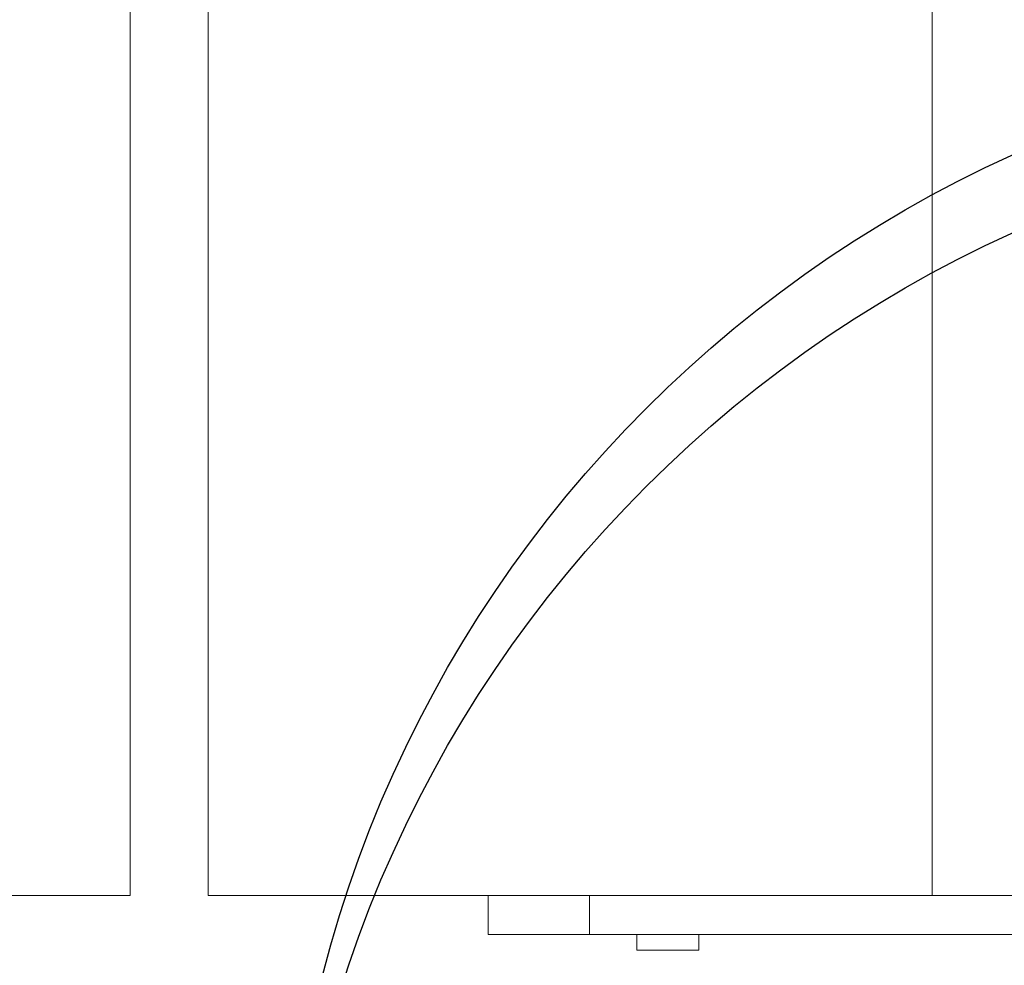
# Model space of a CAD drawing. Header units: millimetres. Extents: x 7483 to 13091, y 8111 to 13871.
# Tile 143 of 256: x 9611 to 9674, y 9256 to 9317. Entities that reach past the tile are written whole.
import ezdxf

# ---------------------------------------------------------------- set-up
doc = ezdxf.new("R2010")
doc.units = ezdxf.units.MM
doc.layers.add('a___wymiary', color=7, linetype='Continuous', lineweight=5, true_color=0x000000)
doc.layers.add('wymiary', color=7, linetype='Continuous', lineweight=5, true_color=0xb2b2b2)
doc.layers.add('konstrukcja poglądowo', color=7, linetype='Continuous', lineweight=5, true_color=0xb2b2b2, plot=False)
doc.layers.add('MEBLE PKN', color=150, linetype='Continuous', lineweight=20)
doc.styles.add('Arial', font='arial.ttf')
doc.dimstyles.new('wymiary agp1', dxfattribs={"dimtxt": 16, "dimasz": 5, "dimexe": 30, "dimexo": 60, "dimgap": 1.8, "dimtad": 1, "dimdec": 3, "dimrnd": 0.5, "dimdsep": 46, "dimtxsty": 'Arial', "dimblk": 'znacznik', "dimcen": 1.5, "dimse1": 1, "dimse2": 1, "dimclrd": 256, "dimazin": 0, "dimtfac": 1, "dimtdec": 3, "dimtmove": 1, "dimatfit": 3, "dimldrblk": 'znacznik', "dimfxl": 0, "dimlwd": -1, "dimarcsym": 0})

# ---------------------------------------------------------------- blocks, each defined once
blk = doc.blocks.new('ŁPOD')
for p, q in [((62.5, 0), (62.5, 119.396)), ((65, 17.962), (65, 59.698)), ((-57.5, 46.418), (62.5, 46.418)), ((66, 31.458), (65, 31.458)), ((65, 31.458), (66, 31.458)), ((66, 31.458), (66, 27.492)), ((66, 27.492), (65, 27.492)), ((65, 24.458), (62.5, 24.458)), ((62.5, 24.458), (65, 24.458)), ((65, 17.962), (62.5, 17.962)), ((-57.5, 0), (57.5, 0)), ((-57.5, 0), (62.5, 0))]:
    blk.add_line(p, q)
blk = doc.blocks.new('*U950')
blk.add_blockref('ŁPOD', (57.5, -119.396))
blk = doc.blocks.new('*U946')
blk.add_lwpolyline([(0, 0), (120, 0), (120, -60), (0, -60)], close=True)
blk = doc.blocks.new('znacznik')
at = {"layer": 'a___wymiary'}
for p, q in [((0, 1.394), (0, -1.394)), ((1.394, 0), (-1.394, 0))]:
    blk.add_line(p, q, dxfattribs=at)
at = {"layer": 'a___wymiary', "const_width": 0.2}
blk.add_lwpolyline([(0.876, 0.876), (-0.876, -0.876)], dxfattribs=at)
blk = doc.blocks.new('*D1303')
at = {"layer": 'Defpoints', "color": 0, "transparency": 16777216}
for p in [(8555.286, 11469.362), (10277.023, 11469.362), (8692.028, 9219.562)]:
    blk.add_point(p, dxfattribs=at)
at = {"layer": 'wymiary', "color": 253, "true_color": 0x999999, "transparency": 16777216}
blk.add_line((8555.286, 9224.562), (8555.286, 11464.362), dxfattribs=at)
at = {"layer": 'wymiary', "color": 253, "true_color": 0x999999, "transparency": 16777216, "xscale": 5, "yscale": 5, "zscale": 5}
for p, rotation in [((8555.286, 11469.362), 90), ((8555.286, 9219.562), 270)]:
    blk.add_blockref('znacznik', p, dxfattribs=dict(at, rotation=rotation))
at = {"layer": 'wymiary', "color": 18, "true_color": 0x000000, "transparency": 16777216, "insert": (8545.317, 10344.462), "char_height": 16, "attachment_point": 5, "rotation": 90, "style": 'Arial'}
blk.add_mtext('2250', dxfattribs=at)
blk = doc.blocks.new('gfgfddg')
at = {"color": 6, "lineweight": 30}
blk.add_circle((-145.331, -542.506), 15.865, dxfattribs=at)

msp = doc.modelspace()

# ---------------------------------------------------------------- block references
at = {"layer": 'konstrukcja poglądowo', "xscale": 5, "yscale": 5, "zscale": 5}
for p in [(10433.9115, 11948.2664), (10433.9115, 11943.2664)]:
    msp.add_blockref('gfgfddg', p, dxfattribs=at)
at = {"layer": 'MEBLE PKN'}
for name, p, rotation in [('*U950', (9742.4807, 9380.6116), 270), ('*U946', (9558.0852, 9260.6116), 90)]:
    msp.add_blockref(name, p, dxfattribs=dict(at, rotation=rotation))

# ---------------------------------------------------------------- dimensions: what is measured, and where the dimension line sits
at = {"layer": 'wymiary'}
dim = msp.add_linear_dim(base=(8555.2864, 11469.3622), p1=(8692.0284, 9219.5616), p2=(10277.0226, 11469.3622), angle=90, dimstyle='wymiary agp1', override={"dimblk": 'znacznik'}, dxfattribs=at)
dim.commit()
dim.dimension.update_dxf_attribs({"geometry": '*D1303', "text_midpoint": (8545.3172, 10344.4619)})

doc.saveas('drawing.dxf')
